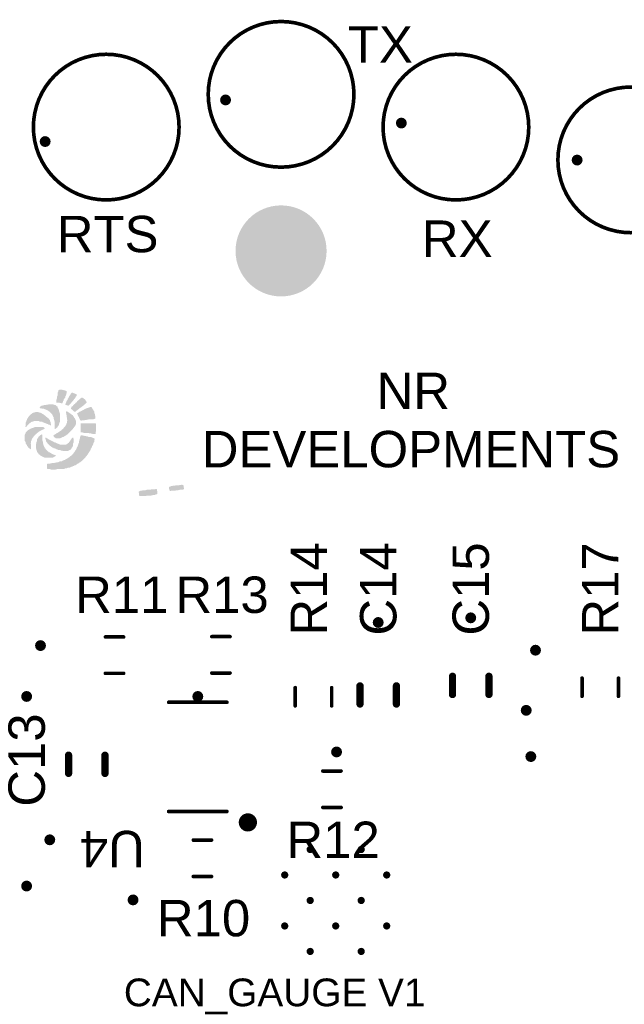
# Model space of a CAD drawing. Header units: inches. Extents: x -26.7 to 26.4, y -26.4 to 27.4.
# Tile 3 of 4: x -7.2 to 9.4, y 0.3 to 27.4. Entities that reach past the tile are written whole.
import ezdxf

# ---------------------------------------------------------------- set-up
doc = ezdxf.new("R2010")
doc.units = ezdxf.units.IN
for name, color, linetype in [('Pad Holes', 156, 'Continuous'), ('Top Overlay', 2, 'Continuous'), ('Via Holes', 16, 'Continuous')]:
    doc.layers.add(name, color=color, linetype=linetype)
doc.styles.add('Arial', font='txt', dxfattribs={"height": 0.2})

# ---------------------------------------------------------------- blocks, each defined once
blk = doc.blocks.new('ESPRESSIF_ESP32_S3_WROOM_1_N_B_75')
at = {"layer": 'Pad Holes'}
h = blk.add_hatch(color=7, dxfattribs=at)
edge = h.paths.add_edge_path()
edge.add_arc((-2.2, 0.24), 0.1, 0, 360)
h = blk.add_hatch(color=7, dxfattribs=at)
edge = h.paths.add_edge_path()
edge.add_arc((-0.8, 0.24), 0.1, 0, 360)
h = blk.add_hatch(color=7, dxfattribs=at)
edge = h.paths.add_edge_path()
edge.add_arc((-2.9, -0.46), 0.1, 0, 360)
h = blk.add_hatch(color=7, dxfattribs=at)
edge = h.paths.add_edge_path()
edge.add_arc((-1.5, -0.46), 0.1, 0, 360)
h = blk.add_hatch(color=7, dxfattribs=at)
edge = h.paths.add_edge_path()
edge.add_arc((-0.1, -0.46), 0.1, 0, 360)
h = blk.add_hatch(color=7, dxfattribs=at)
edge = h.paths.add_edge_path()
edge.add_arc((-2.2, -1.16), 0.1, 0, 360)
h = blk.add_hatch(color=7, dxfattribs=at)
edge = h.paths.add_edge_path()
edge.add_arc((-0.8, -1.16), 0.1, 0, 360)
h = blk.add_hatch(color=7, dxfattribs=at)
edge = h.paths.add_edge_path()
edge.add_arc((-2.9, -1.86), 0.1, 0, 360)
h = blk.add_hatch(color=7, dxfattribs=at)
edge = h.paths.add_edge_path()
edge.add_arc((-1.5, -1.86), 0.1, 0, 360)
h = blk.add_hatch(color=7, dxfattribs=at)
edge = h.paths.add_edge_path()
edge.add_arc((-0.1, -1.86), 0.1, 0, 360)
h = blk.add_hatch(color=7, dxfattribs=at)
edge = h.paths.add_edge_path()
edge.add_arc((-2.2, -2.56), 0.1, 0, 360)
h = blk.add_hatch(color=7, dxfattribs=at)
edge = h.paths.add_edge_path()
edge.add_arc((-0.8, -2.56), 0.1, 0, 360)
blk = doc.blocks.new('SOT95P280X145_5N_76')
at = {"layer": 'Top Overlay'}
for points in [[(-1.25, 1.8, 0.25, 0.25, 1), (-1.5, 1.8, 0.25, 0.25, 1)], [(-1.563, 1.8, 0.125, 0.125, 1), (-1.438, 1.8, 0.125, 0.125, 1)], [(-1.312, 1.8, 0.125, 0.125, 1), (-1.188, 1.8, 0.125, 0.125, 1)], [(-0.825, 1.5, 0.05, 0.05, 1), (-0.775, 1.5, 0.05, 0.05, 1)], [(0.775, 1.5, 0.05, 0.05, 1), (0.825, 1.5, 0.05, 0.05, 1)], [(-0.825, -1.5, 0.05, 0.05, 1), (-0.775, -1.5, 0.05, 0.05, 1)], [(0.775, -1.5, 0.05, 0.05, 1), (0.825, -1.5, 0.05, 0.05, 1)]]:
    blk.add_lwpolyline(points, format="xyseb", close=True, dxfattribs=at)
for points in [[(0.8, 1.5, 0.1, 0.1, 0), (-0.8, 1.5, 0.1, 0.1, 0)], [(0.8, -1.5, 0.1, 0.1, 0), (-0.8, -1.5, 0.1, 0.1, 0)]]:
    blk.add_lwpolyline(points, format="xyseb", dxfattribs=at)
blk = doc.blocks.new('TP__200_80')
at = {"layer": 'Top Overlay'}
for points in [[(2, 0, 0.1, 0.1, 1), (-2, 0, 0.1, 0.1, 1)], [(-2.025, 0, 0.05, 0.05, 1), (-1.975, 0, 0.05, 0.05, 1)], [(1.975, 0, 0.05, 0.05, 1), (2.025, 0, 0.05, 0.05, 1)]]:
    blk.add_lwpolyline(points, format="xyseb", close=True, dxfattribs=at)
blk = doc.blocks.new('TP__200_81')
at = {"layer": 'Top Overlay'}
for points in [[(2, 0, 0.1, 0.1, 1), (-2, 0, 0.1, 0.1, 1)], [(-2.025, 0, 0.05, 0.05, 1), (-1.975, 0, 0.05, 0.05, 1)], [(1.975, 0, 0.05, 0.05, 1), (2.025, 0, 0.05, 0.05, 1)]]:
    blk.add_lwpolyline(points, format="xyseb", close=True, dxfattribs=at)
blk = doc.blocks.new('TP__200_82')
at = {"layer": 'Top Overlay'}
for points in [[(2, 0, 0.1, 0.1, 1), (-2, 0, 0.1, 0.1, 1)], [(-2.025, 0, 0.05, 0.05, 1), (-1.975, 0, 0.05, 0.05, 1)], [(1.975, 0, 0.05, 0.05, 1), (2.025, 0, 0.05, 0.05, 1)]]:
    blk.add_lwpolyline(points, format="xyseb", close=True, dxfattribs=at)
blk = doc.blocks.new('TP__200_83')
at = {"layer": 'Top Overlay'}
for points in [[(2, 0, 0.1, 0.1, 1), (-2, 0, 0.1, 0.1, 1)], [(-2.025, 0, 0.05, 0.05, 1), (-1.975, 0, 0.05, 0.05, 1)], [(1.975, 0, 0.05, 0.05, 1), (2.025, 0, 0.05, 0.05, 1)]]:
    blk.add_lwpolyline(points, format="xyseb", close=True, dxfattribs=at)
blk = doc.blocks.new('RESC1608X06M_89')
at = {"layer": 'Top Overlay'}
for points in [[(-0.25, 0.5, 0.1, 0.1, 0), (0.25, 0.5, 0.1, 0.1, 0)], [(-0.25, -0.5, 0.1, 0.1, 0), (0.25, -0.5, 0.1, 0.1, 0)]]:
    blk.add_lwpolyline(points, format="xyseb", dxfattribs=at)
for points in [[(-0.275, 0.5, 0.05, 0.05, 1), (-0.225, 0.5, 0.05, 0.05, 1)], [(0.225, 0.5, 0.05, 0.05, 1), (0.275, 0.5, 0.05, 0.05, 1)], [(-0.275, -0.5, 0.05, 0.05, 1), (-0.225, -0.5, 0.05, 0.05, 1)], [(0.225, -0.5, 0.05, 0.05, 1), (0.275, -0.5, 0.05, 0.05, 1)]]:
    blk.add_lwpolyline(points, format="xyseb", close=True, dxfattribs=at)
blk = doc.blocks.new('RESC1608X06M_92')
at = {"layer": 'Top Overlay'}
for points in [[(-0.25, 0.5, 0.1, 0.1, 0), (0.25, 0.5, 0.1, 0.1, 0)], [(-0.25, -0.5, 0.1, 0.1, 0), (0.25, -0.5, 0.1, 0.1, 0)]]:
    blk.add_lwpolyline(points, format="xyseb", dxfattribs=at)
for points in [[(-0.275, 0.5, 0.05, 0.05, 1), (-0.225, 0.5, 0.05, 0.05, 1)], [(0.225, 0.5, 0.05, 0.05, 1), (0.275, 0.5, 0.05, 0.05, 1)], [(-0.275, -0.5, 0.05, 0.05, 1), (-0.225, -0.5, 0.05, 0.05, 1)], [(0.225, -0.5, 0.05, 0.05, 1), (0.275, -0.5, 0.05, 0.05, 1)]]:
    blk.add_lwpolyline(points, format="xyseb", close=True, dxfattribs=at)
blk = doc.blocks.new('RESC1608X06M_93')
at = {"layer": 'Top Overlay'}
for points in [[(-0.25, 0.5, 0.1, 0.1, 0), (0.25, 0.5, 0.1, 0.1, 0)], [(-0.25, -0.5, 0.1, 0.1, 0), (0.25, -0.5, 0.1, 0.1, 0)]]:
    blk.add_lwpolyline(points, format="xyseb", dxfattribs=at)
for points in [[(-0.275, 0.5, 0.05, 0.05, 1), (-0.225, 0.5, 0.05, 0.05, 1)], [(0.225, 0.5, 0.05, 0.05, 1), (0.275, 0.5, 0.05, 0.05, 1)], [(-0.275, -0.5, 0.05, 0.05, 1), (-0.225, -0.5, 0.05, 0.05, 1)], [(0.225, -0.5, 0.05, 0.05, 1), (0.275, -0.5, 0.05, 0.05, 1)]]:
    blk.add_lwpolyline(points, format="xyseb", close=True, dxfattribs=at)
blk = doc.blocks.new('RESC1608X06M_94')
at = {"layer": 'Top Overlay'}
for points in [[(-0.25, 0.5, 0.1, 0.1, 0), (0.25, 0.5, 0.1, 0.1, 0)], [(-0.25, -0.5, 0.1, 0.1, 0), (0.25, -0.5, 0.1, 0.1, 0)]]:
    blk.add_lwpolyline(points, format="xyseb", dxfattribs=at)
for points in [[(-0.275, 0.5, 0.05, 0.05, 1), (-0.225, 0.5, 0.05, 0.05, 1)], [(0.225, 0.5, 0.05, 0.05, 1), (0.275, 0.5, 0.05, 0.05, 1)], [(-0.275, -0.5, 0.05, 0.05, 1), (-0.225, -0.5, 0.05, 0.05, 1)], [(0.225, -0.5, 0.05, 0.05, 1), (0.275, -0.5, 0.05, 0.05, 1)]]:
    blk.add_lwpolyline(points, format="xyseb", close=True, dxfattribs=at)
blk = doc.blocks.new('RESC1608X06M_95')
at = {"layer": 'Top Overlay'}
for points in [[(0.25, 0.5, 0.1, 0.1, 0), (-0.25, 0.5, 0.1, 0.1, 0)], [(0.25, -0.5, 0.1, 0.1, 0), (-0.25, -0.5, 0.1, 0.1, 0)]]:
    blk.add_lwpolyline(points, format="xyseb", dxfattribs=at)
for points in [[(-0.275, 0.5, 0.05, 0.05, 1), (-0.225, 0.5, 0.05, 0.05, 1)], [(0.225, 0.5, 0.05, 0.05, 1), (0.275, 0.5, 0.05, 0.05, 1)], [(-0.275, -0.5, 0.05, 0.05, 1), (-0.225, -0.5, 0.05, 0.05, 1)], [(0.225, -0.5, 0.05, 0.05, 1), (0.275, -0.5, 0.05, 0.05, 1)]]:
    blk.add_lwpolyline(points, format="xyseb", close=True, dxfattribs=at)
blk = doc.blocks.new('RESC1608X06M_96')
at = {"layer": 'Top Overlay'}
for points in [[(0.25, 0.5, 0.1, 0.1, 0), (-0.25, 0.5, 0.1, 0.1, 0)], [(0.25, -0.5, 0.1, 0.1, 0), (-0.25, -0.5, 0.1, 0.1, 0)]]:
    blk.add_lwpolyline(points, format="xyseb", dxfattribs=at)
for points in [[(-0.275, 0.5, 0.05, 0.05, 1), (-0.225, 0.5, 0.05, 0.05, 1)], [(0.225, 0.5, 0.05, 0.05, 1), (0.275, 0.5, 0.05, 0.05, 1)], [(-0.275, -0.5, 0.05, 0.05, 1), (-0.225, -0.5, 0.05, 0.05, 1)], [(0.225, -0.5, 0.05, 0.05, 1), (0.275, -0.5, 0.05, 0.05, 1)]]:
    blk.add_lwpolyline(points, format="xyseb", close=True, dxfattribs=at)
blk = doc.blocks.new('CAPC1608X09M_124')
at = {"layer": 'Top Overlay'}
for points in [[(-0.2, 0.5, 0.2, 0.2, 0), (0.3, 0.5, 0.2, 0.2, 0)], [(-0.2, -0.5, 0.2, 0.2, 0), (0.3, -0.5, 0.2, 0.2, 0)]]:
    blk.add_lwpolyline(points, format="xyseb", dxfattribs=at)
for points in [[(-0.25, 0.5, 0.1, 0.1, 1), (-0.15, 0.5, 0.1, 0.1, 1)], [(0.25, 0.5, 0.1, 0.1, 1), (0.35, 0.5, 0.1, 0.1, 1)], [(-0.25, -0.5, 0.1, 0.1, 1), (-0.15, -0.5, 0.1, 0.1, 1)], [(0.25, -0.5, 0.1, 0.1, 1), (0.35, -0.5, 0.1, 0.1, 1)]]:
    blk.add_lwpolyline(points, format="xyseb", close=True, dxfattribs=at)
blk = doc.blocks.new('CAPC1608X09M_125')
at = {"layer": 'Top Overlay'}
for points in [[(-0.2, 0.5, 0.2, 0.2, 0), (0.3, 0.5, 0.2, 0.2, 0)], [(-0.2, -0.5, 0.2, 0.2, 0), (0.3, -0.5, 0.2, 0.2, 0)]]:
    blk.add_lwpolyline(points, format="xyseb", dxfattribs=at)
for points in [[(-0.25, 0.5, 0.1, 0.1, 1), (-0.15, 0.5, 0.1, 0.1, 1)], [(0.25, 0.5, 0.1, 0.1, 1), (0.35, 0.5, 0.1, 0.1, 1)], [(-0.25, -0.5, 0.1, 0.1, 1), (-0.15, -0.5, 0.1, 0.1, 1)], [(0.25, -0.5, 0.1, 0.1, 1), (0.35, -0.5, 0.1, 0.1, 1)]]:
    blk.add_lwpolyline(points, format="xyseb", close=True, dxfattribs=at)
blk = doc.blocks.new('CAPC1608X09M_126')
at = {"layer": 'Top Overlay'}
for points in [[(-0.2, 0.5, 0.2, 0.2, 0), (0.3, 0.5, 0.2, 0.2, 0)], [(-0.2, -0.5, 0.2, 0.2, 0), (0.3, -0.5, 0.2, 0.2, 0)]]:
    blk.add_lwpolyline(points, format="xyseb", dxfattribs=at)
for points in [[(-0.25, 0.5, 0.1, 0.1, 1), (-0.15, 0.5, 0.1, 0.1, 1)], [(0.25, 0.5, 0.1, 0.1, 1), (0.35, 0.5, 0.1, 0.1, 1)], [(-0.25, -0.5, 0.1, 0.1, 1), (-0.15, -0.5, 0.1, 0.1, 1)], [(0.25, -0.5, 0.1, 0.1, 1), (0.35, -0.5, 0.1, 0.1, 1)]]:
    blk.add_lwpolyline(points, format="xyseb", close=True, dxfattribs=at)

msp = doc.modelspace()

# ---------------------------------------------------------------- hatches: boundary and pattern name
at = {"layer": 'Pad Holes'}
h = msp.add_hatch(color=7, dxfattribs=at)
edge = h.paths.add_edge_path()
edge.add_arc((0, 21), 1.25, 0, 360)
at = {"layer": 'Top Overlay'}
for points in [[(-5.897, 17.06), (-5.899, 17.053), (-5.901, 17.045), (-5.908, 17.027), (-5.919, 17.016), (-5.923, 17.001), (-5.925, 16.992), (-5.927, 16.972), (-5.931, 16.967), (-5.935, 16.965), (-5.941, 16.959), (-5.951, 16.94), (-5.962, 16.929), (-5.965, 16.913), (-5.967, 16.891), (-5.977, 16.879), (-5.984, 16.872), (-5.989, 16.854), (-5.992, 16.842), (-6.003, 16.825), (-6.009, 16.818), (-6.018, 16.816), (-6.038, 16.818), (-6.044, 16.82), (-6.06, 16.823), (-6.068, 16.825), (-6.084, 16.829), (-6.101, 16.834), (-6.136, 16.831), (-6.143, 16.834), (-6.165, 16.836), (-6.172, 16.843), (-6.175, 16.859), (-6.17, 16.889), (-6.168, 16.898), (-6.165, 16.912), (-6.157, 16.937), (-6.155, 16.953), (-6.153, 16.99), (-6.137, 17.023), (-6.135, 17.031), (-6.133, 17.11), (-6.122, 17.13), (-6.113, 17.15), (-6.111, 17.167), (-6.101, 17.179), (-6.086, 17.186), (-6.077, 17.188), (-6.049, 17.19), (-6.014, 17.188), (-6.003, 17.184), (-5.978, 17.18), (-5.967, 17.176), (-5.957, 17.173), (-5.935, 17.17), (-5.921, 17.165), (-5.913, 17.157), (-5.902, 17.153), (-5.888, 17.147), (-5.884, 17.143), (-5.881, 17.134), (-5.884, 17.11), (-5.886, 17.104), (-5.889, 17.092), (-5.891, 17.083), (-5.895, 17.071), (-5.897, 17.062)], [(-5.884, 16.885), (-5.876, 16.897), (-5.872, 16.899), (-5.862, 16.909), (-5.858, 16.934), (-5.853, 16.942), (-5.846, 16.948), (-5.844, 16.953), (-5.836, 16.968), (-5.822, 16.988), (-5.82, 16.996), (-5.815, 17.011), (-5.811, 17.014), (-5.81, 17.017), (-5.806, 17.019), (-5.801, 17.025), (-5.796, 17.036), (-5.787, 17.051), (-5.781, 17.058), (-5.768, 17.082), (-5.761, 17.086), (-5.759, 17.091), (-5.75, 17.106), (-5.74, 17.109), (-5.718, 17.107), (-5.703, 17.096), (-5.69, 17.087), (-5.671, 17.084), (-5.663, 17.082), (-5.652, 17.077), (-5.638, 17.072), (-5.622, 17.068), (-5.611, 17.061), (-5.608, 17.049), (-5.611, 17.03), (-5.613, 17.019), (-5.619, 17.012), (-5.628, 17.003), (-5.63, 16.999), (-5.64, 16.987), (-5.645, 16.981), (-5.647, 16.977), (-5.652, 16.966), (-5.655, 16.954), (-5.658, 16.951), (-5.659, 16.947), (-5.664, 16.945), (-5.68, 16.929), (-5.682, 16.924), (-5.691, 16.909), (-5.697, 16.901), (-5.708, 16.895), (-5.713, 16.889), (-5.718, 16.875), (-5.724, 16.867), (-5.752, 16.839), (-5.761, 16.824), (-5.779, 16.806), (-5.781, 16.802), (-5.791, 16.792), (-5.795, 16.79), (-5.798, 16.786), (-5.801, 16.782), (-5.81, 16.772), (-5.815, 16.77), (-5.82, 16.765), (-5.822, 16.76), (-5.83, 16.753), (-5.844, 16.751), (-5.862, 16.754), (-5.871, 16.756), (-5.895, 16.765), (-5.907, 16.77), (-5.915, 16.772), (-5.923, 16.78), (-5.925, 16.791), (-5.923, 16.797), (-5.914, 16.813), (-5.908, 16.819), (-5.903, 16.83), (-5.9, 16.844), (-5.896, 16.855), (-5.886, 16.874), (-5.884, 16.883)], [(-6.259, 16.457), (-6.263, 16.468), (-6.277, 16.482), (-6.28, 16.491), (-6.283, 16.508), (-6.288, 16.515), (-6.292, 16.519), (-6.296, 16.521), (-6.304, 16.528), (-6.306, 16.533), (-6.316, 16.545), (-6.321, 16.55), (-6.323, 16.555), (-6.327, 16.558), (-6.331, 16.56), (-6.343, 16.57), (-6.35, 16.581), (-6.375, 16.595), (-6.386, 16.606), (-6.39, 16.608), (-6.394, 16.615), (-6.399, 16.617), (-6.414, 16.624), (-6.433, 16.627), (-6.445, 16.634), (-6.447, 16.639), (-6.451, 16.641), (-6.467, 16.648), (-6.483, 16.651), (-6.494, 16.655), (-6.497, 16.659), (-6.509, 16.662), (-6.52, 16.664), (-6.54, 16.666), (-6.566, 16.671), (-6.575, 16.673), (-6.595, 16.675), (-6.608, 16.677), (-6.619, 16.684), (-6.621, 16.688), (-6.625, 16.699), (-6.623, 16.712), (-6.613, 16.724), (-6.589, 16.737), (-6.583, 16.744), (-6.572, 16.748), (-6.563, 16.75), (-6.538, 16.756), (-6.52, 16.76), (-6.508, 16.764), (-6.491, 16.768), (-6.475, 16.77), (-6.437, 16.773), (-6.398, 16.78), (-6.38, 16.784), (-6.354, 16.786), (-6.285, 16.788), (-6.278, 16.785), (-6.252, 16.783), (-6.233, 16.774), (-6.224, 16.772), (-6.205, 16.769), (-6.194, 16.765), (-6.181, 16.756), (-6.173, 16.748), (-6.169, 16.746), (-6.154, 16.731), (-6.14, 16.723), (-6.135, 16.712), (-6.133, 16.695), (-6.123, 16.683), (-6.115, 16.675), (-6.109, 16.649), (-6.103, 16.634), (-6.096, 16.616), (-6.094, 16.607), (-6.091, 16.585), (-6.087, 16.574), (-6.076, 16.55), (-6.072, 16.533), (-6.07, 16.485), (-6.072, 16.305), (-6.074, 16.299), (-6.077, 16.287), (-6.083, 16.279), (-6.091, 16.259), (-6.095, 16.241), (-6.097, 16.232), (-6.101, 16.221), (-6.105, 16.218), (-6.111, 16.202), (-6.12, 16.187), (-6.131, 16.176), (-6.144, 16.152), (-6.149, 16.147), (-6.154, 16.144), (-6.158, 16.14), (-6.163, 16.138), (-6.176, 16.125), (-6.195, 16.114), (-6.2, 16.109), (-6.208, 16.107), (-6.212, 16.108), (-6.214, 16.117), (-6.216, 16.299), (-6.218, 16.305), (-6.221, 16.331), (-6.223, 16.338), (-6.228, 16.352), (-6.234, 16.364), (-6.238, 16.38), (-6.24, 16.408), (-6.242, 16.428), (-6.253, 16.443), (-6.258, 16.454), (-6.258, 16.456)], [(-5.531, 16.926), (-5.524, 16.934), (-5.519, 16.936), (-5.505, 16.946), (-5.503, 16.951), (-5.493, 16.96), (-5.479, 16.966), (-5.467, 16.971), (-5.452, 16.969), (-5.428, 16.956), (-5.412, 16.941), (-5.401, 16.934), (-5.384, 16.917), (-5.38, 16.916), (-5.378, 16.911), (-5.368, 16.897), (-5.364, 16.895), (-5.361, 16.891), (-5.352, 16.87), (-5.339, 16.856), (-5.337, 16.848), (-5.339, 16.837), (-5.342, 16.831), (-5.347, 16.829), (-5.354, 16.821), (-5.356, 16.817), (-5.371, 16.799), (-5.375, 16.796), (-5.395, 16.785), (-5.406, 16.768), (-5.41, 16.764), (-5.414, 16.761), (-5.419, 16.757), (-5.434, 16.748), (-5.44, 16.743), (-5.442, 16.738), (-5.449, 16.731), (-5.47, 16.723), (-5.482, 16.711), (-5.487, 16.709), (-5.499, 16.699), (-5.506, 16.691), (-5.53, 16.678), (-5.541, 16.667), (-5.546, 16.665), (-5.558, 16.655), (-5.574, 16.645), (-5.578, 16.643), (-5.586, 16.636), (-5.588, 16.631), (-5.592, 16.628), (-5.607, 16.619), (-5.62, 16.606), (-5.624, 16.604), (-5.632, 16.596), (-5.634, 16.592), (-5.638, 16.589), (-5.646, 16.586), (-5.686, 16.589), (-5.693, 16.596), (-5.696, 16.601), (-5.709, 16.614), (-5.711, 16.618), (-5.714, 16.621), (-5.718, 16.624), (-5.731, 16.633), (-5.743, 16.645), (-5.762, 16.656), (-5.77, 16.664), (-5.772, 16.673), (-5.77, 16.684), (-5.767, 16.687), (-5.763, 16.688), (-5.761, 16.692), (-5.757, 16.703), (-5.752, 16.721), (-5.747, 16.726), (-5.733, 16.732), (-5.725, 16.735), (-5.717, 16.743), (-5.715, 16.747), (-5.711, 16.751), (-5.709, 16.756), (-5.697, 16.768), (-5.692, 16.77), (-5.68, 16.782), (-5.679, 16.785), (-5.675, 16.788), (-5.654, 16.802), (-5.641, 16.826), (-5.638, 16.829), (-5.613, 16.842), (-5.601, 16.861), (-5.57, 16.893), (-5.565, 16.895), (-5.55, 16.906), (-5.545, 16.911), (-5.542, 16.916), (-5.537, 16.923), (-5.533, 16.925)], [(-6.508, 16.499), (-6.496, 16.489), (-6.488, 16.481), (-6.473, 16.473), (-6.458, 16.457), (-6.453, 16.455), (-6.436, 16.438), (-6.432, 16.435), (-6.42, 16.426), (-6.418, 16.422), (-6.414, 16.42), (-6.39, 16.407), (-6.38, 16.388), (-6.366, 16.374), (-6.362, 16.372), (-6.35, 16.362), (-6.345, 16.347), (-6.342, 16.326), (-6.338, 16.315), (-6.332, 16.307), (-6.328, 16.303), (-6.324, 16.291), (-6.322, 16.271), (-6.32, 16.247), (-6.318, 16.23), (-6.317, 16.218), (-6.324, 16.21), (-6.34, 16.212), (-6.346, 16.219), (-6.351, 16.221), (-6.362, 16.225), (-6.37, 16.228), (-6.383, 16.23), (-6.401, 16.241), (-6.427, 16.247), (-6.443, 16.256), (-6.451, 16.265), (-6.469, 16.269), (-6.491, 16.271), (-6.506, 16.282), (-6.517, 16.287), (-6.526, 16.289), (-6.54, 16.294), (-6.553, 16.303), (-6.565, 16.309), (-6.613, 16.311), (-6.624, 16.315), (-6.644, 16.324), (-6.659, 16.328), (-6.674, 16.33), (-6.738, 16.333), (-6.744, 16.33), (-6.777, 16.328), (-6.788, 16.324), (-6.799, 16.317), (-6.814, 16.311), (-6.843, 16.309), (-6.857, 16.303), (-6.871, 16.289), (-6.876, 16.287), (-6.888, 16.277), (-6.904, 16.267), (-6.908, 16.265), (-6.926, 16.247), (-6.93, 16.245), (-6.951, 16.224), (-6.953, 16.22), (-6.963, 16.208), (-6.968, 16.206), (-6.973, 16.2), (-6.984, 16.181), (-6.994, 16.169), (-6.998, 16.164), (-7.011, 16.166), (-7.015, 16.17), (-7.017, 16.178), (-7.015, 16.22), (-7.012, 16.283), (-6.995, 16.321), (-6.992, 16.333), (-6.986, 16.34), (-6.98, 16.351), (-6.975, 16.366), (-6.973, 16.384), (-6.965, 16.396), (-6.962, 16.397), (-6.96, 16.401), (-6.956, 16.406), (-6.945, 16.426), (-6.94, 16.43), (-6.938, 16.434), (-6.929, 16.45), (-6.924, 16.455), (-6.919, 16.457), (-6.914, 16.463), (-6.912, 16.467), (-6.902, 16.479), (-6.89, 16.491), (-6.888, 16.496), (-6.88, 16.501), (-6.865, 16.516), (-6.849, 16.525), (-6.836, 16.538), (-6.825, 16.543), (-6.801, 16.556), (-6.795, 16.558), (-6.786, 16.56), (-6.771, 16.562), (-6.756, 16.568), (-6.738, 16.575), (-6.729, 16.578), (-6.701, 16.58), (-6.692, 16.578), (-6.672, 16.575), (-6.648, 16.564), (-6.622, 16.56), (-6.61, 16.557), (-6.602, 16.554), (-6.589, 16.545), (-6.575, 16.541), (-6.564, 16.537), (-6.548, 16.521), (-6.539, 16.519), (-6.525, 16.513), (-6.52, 16.511), (-6.518, 16.506), (-6.515, 16.503), (-6.51, 16.501), (-6.509, 16.5)], [(-5.872, 16.584), (-5.855, 16.581), (-5.844, 16.574), (-5.842, 16.57), (-5.837, 16.564), (-5.813, 16.551), (-5.804, 16.543), (-5.788, 16.534), (-5.78, 16.525), (-5.756, 16.512), (-5.745, 16.501), (-5.729, 16.492), (-5.713, 16.476), (-5.711, 16.471), (-5.698, 16.458), (-5.696, 16.454), (-5.691, 16.443), (-5.68, 16.423), (-5.676, 16.419), (-5.667, 16.404), (-5.654, 16.391), (-5.65, 16.375), (-5.647, 16.36), (-5.634, 16.34), (-5.63, 16.323), (-5.632, 16.246), (-5.647, 16.213), (-5.65, 16.198), (-5.656, 16.187), (-5.662, 16.182), (-5.666, 16.179), (-5.669, 16.176), (-5.671, 16.172), (-5.687, 16.152), (-5.691, 16.148), (-5.693, 16.143), (-5.703, 16.131), (-5.709, 16.126), (-5.721, 16.103), (-5.725, 16.101), (-5.729, 16.096), (-5.734, 16.094), (-5.739, 16.086), (-5.752, 16.073), (-5.759, 16.062), (-5.772, 16.054), (-5.776, 16.049), (-5.779, 16.045), (-5.788, 16.033), (-5.802, 16.02), (-5.806, 16.018), (-5.818, 16.008), (-5.82, 16.003), (-5.826, 15.996), (-5.83, 15.994), (-5.845, 15.983), (-5.862, 15.966), (-5.864, 15.962), (-5.872, 15.954), (-5.88, 15.952), (-5.891, 15.945), (-5.902, 15.934), (-5.907, 15.932), (-5.922, 15.921), (-5.928, 15.915), (-5.949, 15.907), (-5.957, 15.902), (-5.966, 15.893), (-5.977, 15.889), (-6.001, 15.886), (-6.013, 15.876), (-6.016, 15.873), (-6.031, 15.869), (-6.04, 15.867), (-6.06, 15.856), (-6.066, 15.854), (-6.075, 15.851), (-6.11, 15.849), (-6.178, 15.851), (-6.199, 15.866), (-6.216, 15.876), (-6.226, 15.886), (-6.23, 15.889), (-6.24, 15.898), (-6.247, 15.914), (-6.249, 15.92), (-6.234, 15.949), (-6.23, 15.952), (-6.207, 15.957), (-6.193, 15.972), (-6.182, 15.976), (-6.165, 15.994), (-6.141, 15.996), (-6.135, 16.001), (-6.133, 16.006), (-6.123, 16.015), (-6.109, 16.019), (-6.093, 16.031), (-6.073, 16.042), (-6.064, 16.055), (-6.053, 16.059), (-6.041, 16.062), (-6.035, 16.067), (-6.021, 16.091), (-6.018, 16.094), (-5.998, 16.105), (-5.969, 16.135), (-5.958, 16.154), (-5.953, 16.16), (-5.933, 16.171), (-5.93, 16.174), (-5.927, 16.183), (-5.922, 16.197), (-5.92, 16.201), (-5.915, 16.204), (-5.903, 16.213), (-5.9, 16.228), (-5.887, 16.26), (-5.884, 16.27), (-5.881, 16.279), (-5.879, 16.305), (-5.875, 16.316), (-5.872, 16.328), (-5.868, 16.353), (-5.871, 16.36), (-5.874, 16.376), (-5.876, 16.385), (-5.878, 16.396), (-5.88, 16.414), (-5.883, 16.442), (-5.885, 16.459), (-5.887, 16.47), (-5.89, 16.482), (-5.893, 16.512), (-5.899, 16.531), (-5.901, 16.546), (-5.903, 16.574), (-5.901, 16.581), (-5.895, 16.592), (-5.887, 16.593), (-5.873, 16.585)], [(-5.517, 16.361), (-5.52, 16.364), (-5.526, 16.379), (-5.53, 16.389), (-5.536, 16.395), (-5.538, 16.399), (-5.542, 16.41), (-5.545, 16.419), (-5.548, 16.431), (-5.553, 16.439), (-5.562, 16.447), (-5.569, 16.463), (-5.577, 16.478), (-5.586, 16.498), (-5.588, 16.511), (-5.599, 16.526), (-5.597, 16.539), (-5.574, 16.556), (-5.553, 16.563), (-5.546, 16.569), (-5.54, 16.576), (-5.535, 16.582), (-5.513, 16.584), (-5.501, 16.594), (-5.498, 16.597), (-5.493, 16.599), (-5.478, 16.608), (-5.463, 16.619), (-5.447, 16.624), (-5.438, 16.626), (-5.423, 16.634), (-5.414, 16.643), (-5.394, 16.651), (-5.371, 16.663), (-5.353, 16.667), (-5.342, 16.674), (-5.331, 16.685), (-5.323, 16.687), (-5.307, 16.689), (-5.29, 16.691), (-5.261, 16.704), (-5.244, 16.709), (-5.232, 16.712), (-5.213, 16.713), (-5.198, 16.704), (-5.195, 16.701), (-5.19, 16.686), (-5.185, 16.672), (-5.176, 16.663), (-5.173, 16.662), (-5.171, 16.657), (-5.157, 16.633), (-5.149, 16.62), (-5.145, 16.608), (-5.137, 16.595), (-5.131, 16.59), (-5.127, 16.579), (-5.125, 16.57), (-5.122, 16.541), (-5.107, 16.509), (-5.105, 16.48), (-5.103, 16.471), (-5.099, 16.44), (-5.097, 16.42), (-5.095, 16.411), (-5.094, 16.408), (-5.102, 16.394), (-5.106, 16.392), (-5.117, 16.387), (-5.131, 16.384), (-5.14, 16.382), (-5.154, 16.376), (-5.242, 16.374), (-5.283, 16.372), (-5.319, 16.364), (-5.328, 16.362), (-5.347, 16.357), (-5.355, 16.354), (-5.377, 16.352), (-5.412, 16.35), (-5.434, 16.348), (-5.478, 16.341), (-5.484, 16.339), (-5.498, 16.341), (-5.51, 16.351), (-5.516, 16.358), (-5.516, 16.36)], [(-5.505, 16.224), (-5.503, 16.255), (-5.493, 16.265), (-5.195, 16.266), (-5.176, 16.265), (-5.169, 16.267), (-5.12, 16.266), (-5.093, 16.267), (-5.085, 16.259), (-5.083, 16.251), (-5.086, 15.98), (-5.09, 15.973), (-5.093, 15.969), (-5.102, 15.967), (-5.116, 15.971), (-5.127, 15.973), (-5.173, 15.975), (-5.19, 15.977), (-5.208, 15.981), (-5.239, 15.991), (-5.261, 15.994), (-5.39, 15.996), (-5.397, 15.998), (-5.418, 16.001), (-5.429, 16.006), (-5.447, 16.013), (-5.463, 16.015), (-5.498, 16.018), (-5.503, 16.023), (-5.505, 16.032), (-5.505, 16.222)], [(-6.767, 15.929), (-6.77, 15.925), (-6.8, 15.894), (-6.813, 15.87), (-6.824, 15.859), (-6.837, 15.835), (-6.844, 15.82), (-6.848, 15.802), (-6.859, 15.782), (-6.864, 15.778), (-6.868, 15.763), (-6.87, 15.715), (-6.869, 15.606), (-6.87, 15.588), (-6.868, 15.581), (-6.866, 15.566), (-6.868, 15.555), (-6.884, 15.554), (-6.896, 15.564), (-6.902, 15.571), (-6.906, 15.574), (-6.926, 15.589), (-6.929, 15.592), (-6.931, 15.596), (-6.945, 15.61), (-6.947, 15.614), (-6.956, 15.629), (-6.963, 15.637), (-6.968, 15.639), (-6.973, 15.645), (-6.98, 15.671), (-6.993, 15.684), (-7.001, 15.699), (-7.006, 15.704), (-7.008, 15.708), (-7.012, 15.719), (-7.015, 15.75), (-7.017, 15.756), (-7.019, 15.765), (-7.029, 15.775), (-7.04, 15.781), (-7.042, 15.803), (-7.043, 15.857), (-7.041, 15.863), (-7.038, 15.932), (-7.035, 15.95), (-7.033, 15.959), (-7.026, 15.971), (-7.017, 15.99), (-7.013, 16.007), (-7.003, 16.02), (-6.997, 16.027), (-6.987, 16.037), (-6.983, 16.039), (-6.98, 16.043), (-6.977, 16.047), (-6.965, 16.059), (-6.961, 16.061), (-6.949, 16.071), (-6.941, 16.079), (-6.937, 16.081), (-6.924, 16.094), (-6.913, 16.099), (-6.896, 16.102), (-6.889, 16.107), (-6.88, 16.116), (-6.865, 16.123), (-6.844, 16.13), (-6.832, 16.136), (-6.806, 16.142), (-6.785, 16.15), (-6.782, 16.153), (-6.777, 16.155), (-6.766, 16.16), (-6.758, 16.162), (-6.729, 16.164), (-6.64, 16.165), (-6.613, 16.164), (-6.607, 16.166), (-6.585, 16.164), (-6.53, 16.162), (-6.515, 16.153), (-6.508, 16.147), (-6.497, 16.142), (-6.492, 16.137), (-6.49, 16.128), (-6.492, 16.117), (-6.496, 16.113), (-6.498, 16.108), (-6.517, 16.101), (-6.526, 16.099), (-6.538, 16.095), (-6.55, 16.088), (-6.554, 16.083), (-6.565, 16.079), (-6.579, 16.073), (-6.585, 16.068), (-6.589, 16.066), (-6.604, 16.059), (-6.619, 16.056), (-6.63, 16.049), (-6.632, 16.045), (-6.635, 16.042), (-6.639, 16.039), (-6.66, 16.025), (-6.668, 16.018), (-6.683, 16.009), (-6.686, 16.006), (-6.689, 16.001), (-6.705, 15.991), (-6.709, 15.989), (-6.721, 15.977), (-6.724, 15.973), (-6.74, 15.956), (-6.76, 15.945), (-6.765, 15.933), (-6.766, 15.93)], [(-6.529, 15.697), (-6.527, 15.688), (-6.514, 15.647), (-6.508, 15.633), (-6.497, 15.619), (-6.492, 15.61), (-6.49, 15.594), (-6.487, 15.583), (-6.48, 15.576), (-6.475, 15.574), (-6.468, 15.566), (-6.466, 15.561), (-6.455, 15.551), (-6.452, 15.546), (-6.443, 15.534), (-6.431, 15.524), (-6.418, 15.508), (-6.414, 15.506), (-6.408, 15.499), (-6.403, 15.497), (-6.399, 15.493), (-6.388, 15.486), (-6.385, 15.483), (-6.382, 15.478), (-6.375, 15.471), (-6.35, 15.467), (-6.342, 15.462), (-6.335, 15.455), (-6.331, 15.453), (-6.311, 15.438), (-6.307, 15.434), (-6.296, 15.429), (-6.282, 15.426), (-6.27, 15.418), (-6.263, 15.412), (-6.252, 15.407), (-6.238, 15.404), (-6.216, 15.395), (-6.199, 15.389), (-6.188, 15.384), (-6.181, 15.378), (-6.183, 15.369), (-6.187, 15.366), (-6.195, 15.364), (-6.206, 15.359), (-6.218, 15.349), (-6.237, 15.339), (-6.242, 15.336), (-6.245, 15.332), (-6.248, 15.329), (-6.265, 15.324), (-6.361, 15.321), (-6.397, 15.32), (-6.403, 15.322), (-6.495, 15.324), (-6.502, 15.326), (-6.51, 15.329), (-6.528, 15.339), (-6.549, 15.347), (-6.555, 15.351), (-6.557, 15.356), (-6.563, 15.361), (-6.578, 15.364), (-6.589, 15.366), (-6.597, 15.373), (-6.599, 15.378), (-6.604, 15.383), (-6.624, 15.394), (-6.633, 15.403), (-6.637, 15.405), (-6.642, 15.409), (-6.646, 15.412), (-6.656, 15.421), (-6.667, 15.441), (-6.678, 15.452), (-6.686, 15.467), (-6.697, 15.478), (-6.7, 15.487), (-6.702, 15.509), (-6.713, 15.524), (-6.719, 15.535), (-6.721, 15.544), (-6.724, 15.577), (-6.726, 15.583), (-6.728, 15.592), (-6.73, 15.653), (-6.728, 15.66), (-6.726, 15.695), (-6.724, 15.701), (-6.721, 15.736), (-6.718, 15.749), (-6.707, 15.766), (-6.704, 15.776), (-6.702, 15.785), (-6.7, 15.82), (-6.696, 15.832), (-6.68, 15.855), (-6.673, 15.866), (-6.665, 15.874), (-6.662, 15.879), (-6.658, 15.89), (-6.649, 15.905), (-6.646, 15.908), (-6.642, 15.91), (-6.626, 15.926), (-6.622, 15.928), (-6.607, 15.937), (-6.591, 15.952), (-6.569, 15.959), (-6.558, 15.952), (-6.555, 15.949), (-6.553, 15.927), (-6.551, 15.793), (-6.542, 15.771), (-6.538, 15.756), (-6.533, 15.73), (-6.531, 15.704), (-6.529, 15.699)], [(-6.305, 15.619), (-6.318, 15.633), (-6.342, 15.646), (-6.347, 15.653), (-6.355, 15.661), (-6.359, 15.663), (-6.363, 15.666), (-6.365, 15.671), (-6.368, 15.674), (-6.373, 15.676), (-6.377, 15.681), (-6.381, 15.683), (-6.389, 15.695), (-6.399, 15.705), (-6.403, 15.707), (-6.409, 15.712), (-6.411, 15.717), (-6.426, 15.736), (-6.434, 15.744), (-6.438, 15.746), (-6.446, 15.754), (-6.45, 15.771), (-6.452, 15.802), (-6.466, 15.824), (-6.47, 15.841), (-6.468, 15.866), (-6.462, 15.871), (-6.451, 15.869), (-6.434, 15.851), (-6.418, 15.849), (-6.404, 15.844), (-6.397, 15.838), (-6.386, 15.827), (-6.364, 15.819), (-6.359, 15.816), (-6.327, 15.799), (-6.313, 15.786), (-6.287, 15.781), (-6.275, 15.771), (-6.265, 15.766), (-6.257, 15.764), (-6.241, 15.755), (-6.233, 15.746), (-6.217, 15.744), (-6.199, 15.741), (-6.187, 15.733), (-6.178, 15.724), (-6.156, 15.718), (-6.123, 15.703), (-6.106, 15.7), (-6.09, 15.692), (-6.088, 15.687), (-6.084, 15.685), (-6.073, 15.681), (-6.051, 15.679), (-5.982, 15.675), (-5.966, 15.674), (-5.959, 15.676), (-5.899, 15.68), (-5.888, 15.684), (-5.884, 15.688), (-5.881, 15.693), (-5.876, 15.698), (-5.861, 15.707), (-5.848, 15.72), (-5.843, 15.722), (-5.831, 15.732), (-5.825, 15.739), (-5.822, 15.743), (-5.814, 15.758), (-5.801, 15.769), (-5.792, 15.785), (-5.781, 15.796), (-5.772, 15.811), (-5.762, 15.823), (-5.759, 15.826), (-5.753, 15.84), (-5.75, 15.844), (-5.749, 15.847), (-5.745, 15.849), (-5.741, 15.852), (-5.739, 15.857), (-5.731, 15.872), (-5.727, 15.875), (-5.712, 15.873), (-5.706, 15.868), (-5.702, 15.857), (-5.698, 15.841), (-5.696, 15.833), (-5.698, 15.734), (-5.709, 15.71), (-5.713, 15.695), (-5.714, 15.67), (-5.713, 15.662), (-5.715, 15.656), (-5.717, 15.631), (-5.727, 15.619), (-5.744, 15.592), (-5.747, 15.589), (-5.75, 15.588), (-5.755, 15.577), (-5.763, 15.561), (-5.773, 15.552), (-5.776, 15.551), (-5.779, 15.546), (-5.783, 15.542), (-5.784, 15.539), (-5.795, 15.534), (-5.81, 15.532), (-5.816, 15.529), (-5.818, 15.524), (-5.822, 15.52), (-5.825, 15.516), (-5.834, 15.512), (-5.843, 15.51), (-5.863, 15.508), (-5.874, 15.504), (-5.889, 15.501), (-5.97, 15.504), (-5.977, 15.506), (-6.003, 15.51), (-6.025, 15.512), (-6.039, 15.516), (-6.051, 15.523), (-6.071, 15.532), (-6.12, 15.535), (-6.131, 15.537), (-6.138, 15.541), (-6.152, 15.549), (-6.167, 15.554), (-6.181, 15.559), (-6.189, 15.565), (-6.202, 15.574), (-6.233, 15.576), (-6.245, 15.586), (-6.246, 15.589), (-6.25, 15.591), (-6.261, 15.595), (-6.273, 15.599), (-6.281, 15.604), (-6.287, 15.611), (-6.303, 15.619)], [(-5.336, 15.91), (-5.314, 15.908), (-5.292, 15.893), (-5.283, 15.891), (-5.268, 15.889), (-5.213, 15.886), (-5.193, 15.875), (-5.178, 15.869), (-5.155, 15.863), (-5.152, 15.86), (-5.148, 15.858), (-5.143, 15.854), (-5.122, 15.846), (-5.116, 15.841), (-5.118, 15.826), (-5.125, 15.811), (-5.127, 15.756), (-5.134, 15.746), (-5.139, 15.744), (-5.144, 15.739), (-5.149, 15.723), (-5.152, 15.705), (-5.168, 15.669), (-5.172, 15.657), (-5.177, 15.651), (-5.179, 15.647), (-5.186, 15.64), (-5.19, 15.625), (-5.192, 15.605), (-5.206, 15.592), (-5.216, 15.572), (-5.227, 15.561), (-5.23, 15.54), (-5.235, 15.525), (-5.241, 15.518), (-5.251, 15.507), (-5.259, 15.486), (-5.262, 15.483), (-5.265, 15.478), (-5.269, 15.474), (-5.271, 15.465), (-5.282, 15.45), (-5.29, 15.444), (-5.295, 15.43), (-5.298, 15.418), (-5.319, 15.397), (-5.321, 15.393), (-5.33, 15.384), (-5.339, 15.369), (-5.347, 15.361), (-5.351, 15.359), (-5.361, 15.343), (-5.363, 15.338), (-5.371, 15.329), (-5.375, 15.326), (-5.379, 15.322), (-5.384, 15.32), (-5.396, 15.308), (-5.406, 15.289), (-5.41, 15.287), (-5.414, 15.283), (-5.419, 15.28), (-5.436, 15.263), (-5.441, 15.261), (-5.453, 15.251), (-5.461, 15.242), (-5.464, 15.238), (-5.478, 15.224), (-5.492, 15.218), (-5.505, 15.207), (-5.507, 15.203), (-5.515, 15.195), (-5.524, 15.193), (-5.56, 15.168), (-5.562, 15.163), (-5.565, 15.16), (-5.57, 15.158), (-5.581, 15.154), (-5.594, 15.151), (-5.606, 15.141), (-5.616, 15.132), (-5.627, 15.125), (-5.633, 15.119), (-5.644, 15.114), (-5.666, 15.112), (-5.678, 15.102), (-5.686, 15.094), (-5.698, 15.091), (-5.709, 15.089), (-5.74, 15.075), (-5.749, 15.073), (-5.763, 15.069), (-5.771, 15.066), (-5.782, 15.055), (-5.793, 15.051), (-5.841, 15.049), (-5.854, 15.046), (-5.866, 15.036), (-5.878, 15.031), (-5.913, 15.029), (-5.925, 15.026), (-5.948, 15.016), (-5.957, 15.014), (-5.986, 15.01), (-6.144, 15.006), (-6.17, 15.001), (-6.182, 14.998), (-6.191, 14.996), (-6.219, 14.994), (-6.228, 14.992), (-6.307, 14.994), (-6.313, 14.996), (-6.329, 14.998), (-6.344, 15.005), (-6.359, 15.007), (-6.403, 15.009), (-6.418, 15.018), (-6.422, 15.021), (-6.426, 15.032), (-6.428, 15.061), (-6.431, 15.096), (-6.428, 15.102), (-6.426, 15.146), (-6.423, 15.151), (-6.408, 15.156), (-6.34, 15.158), (-6.329, 15.162), (-6.298, 15.171), (-6.289, 15.173), (-6.261, 15.175), (-6.224, 15.178), (-6.217, 15.18), (-6.202, 15.182), (-6.193, 15.184), (-6.172, 15.187), (-6.161, 15.19), (-6.144, 15.194), (-6.109, 15.198), (-6.098, 15.203), (-6.09, 15.21), (-6.086, 15.213), (-6.075, 15.217), (-6.033, 15.219), (-6.025, 15.221), (-6.014, 15.228), (-6.009, 15.232), (-5.998, 15.237), (-5.99, 15.239), (-5.975, 15.244), (-5.968, 15.252), (-5.963, 15.254), (-5.953, 15.259), (-5.931, 15.261), (-5.921, 15.268), (-5.919, 15.273), (-5.913, 15.278), (-5.901, 15.281), (-5.884, 15.288), (-5.871, 15.297), (-5.858, 15.304), (-5.848, 15.315), (-5.843, 15.318), (-5.832, 15.322), (-5.821, 15.329), (-5.808, 15.342), (-5.804, 15.344), (-5.792, 15.354), (-5.79, 15.358), (-5.778, 15.364), (-5.763, 15.369), (-5.759, 15.373), (-5.748, 15.393), (-5.743, 15.399), (-5.738, 15.401), (-5.732, 15.407), (-5.727, 15.409), (-5.717, 15.417), (-5.709, 15.432), (-5.696, 15.446), (-5.686, 15.464), (-5.681, 15.466), (-5.676, 15.472), (-5.667, 15.487), (-5.659, 15.495), (-5.655, 15.497), (-5.65, 15.511), (-5.647, 15.524), (-5.64, 15.532), (-5.635, 15.534), (-5.63, 15.544), (-5.623, 15.555), (-5.612, 15.57), (-5.61, 15.579), (-5.608, 15.596), (-5.601, 15.607), (-5.591, 15.618), (-5.586, 15.634), (-5.58, 15.649), (-5.576, 15.663), (-5.572, 15.674), (-5.566, 15.693), (-5.564, 15.706), (-5.554, 15.718), (-5.551, 15.721), (-5.547, 15.732), (-5.545, 15.747), (-5.542, 15.793), (-5.54, 15.8), (-5.535, 15.814), (-5.525, 15.837), (-5.522, 15.873), (-5.519, 15.882), (-5.507, 15.909), (-5.504, 15.926), (-5.498, 15.932), (-5.489, 15.934), (-5.473, 15.932), (-5.435, 15.929), (-5.424, 15.927), (-5.416, 15.925), (-5.394, 15.92), (-5.37, 15.916), (-5.348, 15.911), (-5.338, 15.91)], [(-3.573, 14.447), (-3.557, 14.449), (-3.522, 14.451), (-3.513, 14.454), (-3.459, 14.456), (-3.421, 14.457), (-3.41, 14.452), (-3.403, 14.437), (-3.401, 14.396), (-3.399, 14.339), (-3.396, 14.332), (-3.399, 14.323), (-3.406, 14.316), (-3.415, 14.314), (-3.442, 14.31), (-3.457, 14.303), (-3.474, 14.298), (-3.489, 14.296), (-3.498, 14.294), (-3.528, 14.291), (-3.55, 14.286), (-3.562, 14.283), (-3.573, 14.279), (-3.588, 14.276), (-3.656, 14.274), (-3.801, 14.271), (-3.863, 14.27), (-3.87, 14.272), (-3.89, 14.274), (-3.902, 14.284), (-3.905, 14.368), (-3.906, 14.387), (-3.898, 14.397), (-3.883, 14.401), (-3.869, 14.406), (-3.866, 14.41), (-3.855, 14.414), (-3.846, 14.416), (-3.831, 14.419), (-3.754, 14.421), (-3.748, 14.423), (-3.731, 14.426), (-3.722, 14.428), (-3.708, 14.434), (-3.694, 14.437), (-3.664, 14.44), (-3.593, 14.446), (-3.575, 14.447)], [(-2.813, 14.565), (-2.778, 14.567), (-2.763, 14.569), (-2.746, 14.574), (-2.731, 14.577), (-2.715, 14.578), (-2.708, 14.576), (-2.676, 14.559), (-2.672, 14.549), (-2.67, 14.54), (-2.669, 14.467), (-2.671, 14.456), (-2.677, 14.448), (-2.687, 14.445), (-2.747, 14.441), (-2.773, 14.439), (-2.786, 14.437), (-2.808, 14.433), (-2.827, 14.427), (-2.844, 14.423), (-2.866, 14.421), (-2.908, 14.419), (-2.999, 14.416), (-3.006, 14.414), (-3.017, 14.412), (-3.028, 14.408), (-3.037, 14.405), (-3.049, 14.409), (-3.052, 14.412), (-3.056, 14.414), (-3.062, 14.42), (-3.066, 14.431), (-3.072, 14.464), (-3.075, 14.476), (-3.076, 14.489), (-3.074, 14.51), (-3.069, 14.519), (-3.065, 14.521), (-3.054, 14.526), (-3.038, 14.529), (-3.026, 14.537), (-3.01, 14.543), (-3.002, 14.545), (-2.97, 14.549), (-2.95, 14.551), (-2.933, 14.553), (-2.906, 14.557), (-2.885, 14.56), (-2.865, 14.562), (-2.834, 14.564), (-2.816, 14.565)]]:
    msp.add_hatch(color=2, dxfattribs=at).paths.add_polyline_path(points)
at = {"layer": 'Via Holes'}
h = msp.add_hatch(color=7, dxfattribs=at)
edge = h.paths.add_edge_path()
edge.add_arc((-1.524, 25.146), 0.15, 0, 360)
h = msp.add_hatch(color=7, dxfattribs=at)
edge = h.paths.add_edge_path()
edge.add_arc((3.302, 24.511), 0.15, 0, 360)
h = msp.add_hatch(color=7, dxfattribs=at)
edge = h.paths.add_edge_path()
edge.add_arc((-6.477, 24.003), 0.15, 0, 360)
h = msp.add_hatch(color=7, dxfattribs=at)
edge = h.paths.add_edge_path()
edge.add_arc((8.128, 23.495), 0.15, 0, 360)
h = msp.add_hatch(color=7, dxfattribs=at)
edge = h.paths.add_edge_path()
edge.add_arc((2.667, 10.795), 0.15, 0, 360)
h = msp.add_hatch(color=7, dxfattribs=at)
edge = h.paths.add_edge_path()
edge.add_arc((5.207, 10.922), 0.15, 0, 360)
h = msp.add_hatch(color=7, dxfattribs=at)
edge = h.paths.add_edge_path()
edge.add_arc((-6.604, 10.16), 0.15, 0, 360)
h = msp.add_hatch(color=7, dxfattribs=at)
edge = h.paths.add_edge_path()
edge.add_arc((6.985, 10.033), 0.15, 0, 360)
h = msp.add_hatch(color=7, dxfattribs=at)
edge = h.paths.add_edge_path()
edge.add_arc((-6.985, 8.763), 0.15, 0, 360)
h = msp.add_hatch(color=7, dxfattribs=at)
edge = h.paths.add_edge_path()
edge.add_arc((-2.286, 8.763), 0.15, 0, 360)
h = msp.add_hatch(color=7, dxfattribs=at)
edge = h.paths.add_edge_path()
edge.add_arc((6.731, 8.382), 0.15, 0, 360)
h = msp.add_hatch(color=7, dxfattribs=at)
edge = h.paths.add_edge_path()
edge.add_arc((1.524, 7.239), 0.15, 0, 360)
h = msp.add_hatch(color=7, dxfattribs=at)
edge = h.paths.add_edge_path()
edge.add_arc((6.858, 7.112), 0.15, 0, 360)
h = msp.add_hatch(color=7, dxfattribs=at)
edge = h.paths.add_edge_path()
edge.add_arc((-6.35, 4.826), 0.15, 0, 360)
h = msp.add_hatch(color=7, dxfattribs=at)
edge = h.paths.add_edge_path()
edge.add_arc((-6.985, 3.556), 0.15, 0, 360)
h = msp.add_hatch(color=7, dxfattribs=at)
edge = h.paths.add_edge_path()
edge.add_arc((-4.064, 3.175), 0.15, 0, 360)

# ---------------------------------------------------------------- block references
for name, p in [('TP__200_82', (0, 25.3)), ('TP__200_83', (-4.8, 24.4)), ('TP__200_81', (4.8, 24.4)), ('TP__200_80', (9.6, 23.5)), ('RESC1608X06M_93', (-1.651, 9.906)), ('RESC1608X06M_94', (1.397, 6.215))]:
    msp.add_blockref(name, p)
for name, p, rotation in [('RESC1608X06M_95', (-4.572, 9.898), 180), ('CAPC1608X09M_124', (5.207, 9.017), 90), ('RESC1608X06M_89', (8.763, 9.017), 90), ('RESC1608X06M_92', (0.889, 8.755), 90), ('CAPC1608X09M_125', (2.667, 8.755), 90), ('SOT95P280X145_5N_76', (-2.286, 7.104), 180), ('CAPC1608X09M_126', (-5.334, 6.85), 90), ('RESC1608X06M_96', (-2.159, 4.318), 180), ('ESPRESSIF_ESP32_S3_WROOM_1_N_B_75', (0, 2), 180)]:
    msp.add_blockref(name, p, dxfattribs=dict(rotation=rotation))

# ---------------------------------------------------------------- texts
at = {"layer": 'Top Overlay', "style": 'Arial'}
for s, height, p in [('TX', 1, (1.834, 26.17)), ('RTS', 1, (-6.159, 20.963)), ('RX', 1, (3.866, 20.836)), ('R11', 1, (-5.655, 11.057)), ('R13', 1, (-2.901, 11.057)), ('R12', 1, (0.147, 4.326)), ('R10', 1, (-3.409, 2.175)), ('CAN_GAUGE V1', 0.762, (-4.317, 0.254))]:
    msp.add_text(s, height=height, dxfattribs=at).set_placement(p)
for s, rotation, p in [('NR', 360, (2.622, 16.656)), ('DEVELOPMENTS', 360, (-2.178, 15.056)), ('R14', 90, (1.262, 10.434)), ('C14', 90, (3.167, 10.434)), ('C15', 90, (5.707, 10.434)), ('R17', 90, (9.263, 10.434)), ('C13', 90, (-6.485, 5.735)), ('U4', 180, (-3.739, 5.072))]:
    msp.add_text(s, height=1, rotation=rotation, dxfattribs=at).set_placement(p)

doc.saveas('drawing.dxf')
